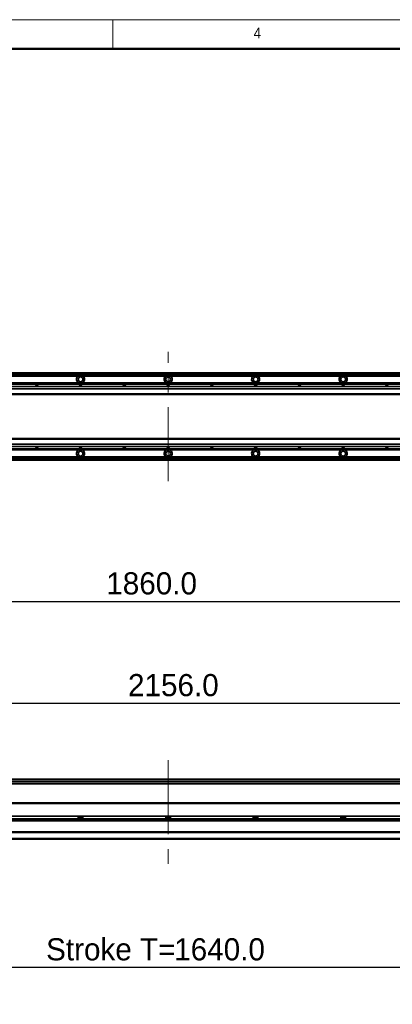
# Model space of a CAD drawing. Header units: millimetres. Extents: x 40 to 3320, y 40 to 2336.
# Tile 6 of 10: x 1153 to 1663, y 984 to 2336. Entities that reach past the tile are written whole.
import ezdxf

# ---------------------------------------------------------------- set-up
doc = ezdxf.new("R2010")
doc.units = ezdxf.units.MM
doc.header["$LTSCALE"] = 8
doc.linetypes.add('CENTERX2', pattern=[20.32, 12.7, -2.54, 2.54, -2.54])
doc.layers.add('黑色实线', color=7, linetype='Continuous')
doc.styles.add('SLDTEXTSTYLE1', font='Gothic.ttf', dxfattribs={"width": 0.913})
doc.styles.add('SLDTEXTSTYLE8', font='txt')
doc.dimstyles.new('SLDDIMSTYLE6', dxfattribs={"dimtxt": 30.4, "dimasz": 16, "dimexe": 0, "dimexo": 0.0625, "dimgap": 7.6, "dimtad": 2, "dimdec": 1, "dimrnd": 1e-09, "dimzin": 4, "dimdsep": 46, "dimtxsty": 'SLDTEXTSTYLE8', "dimsah": 1, "dimcen": 0.09, "dimadec": 0, "dimazin": 1, "dimtfac": 1, "dimtdec": 1, "dimtofl": 0, "dimtmove": 0, "dimatfit": 3, "dimfxl": 0, "dimfrac": 2, "dimtolj": 1, "dimtzin": 12, "dimarcsym": 0})

# ---------------------------------------------------------------- blocks, each defined once
blk = doc.blocks.new('_D_19')
at = {"layer": '黑色实线'}
for p, q in [((425.9, 1675.4), (425.9, 1529.5)), ((2285.9, 1643), (2285.9, 1529.5)), ((425.9, 1537.5), (2285.9, 1537.5))]:
    blk.add_line(p, q, dxfattribs=at)
for points in [[(425.9, 1537.5), (441.9, 1535.1), (441.9, 1539.9)], [(2285.9, 1537.5), (2269.9, 1539.9), (2269.9, 1535.1)]]:
    blk.add_solid(points, dxfattribs=at)
at = {"layer": '黑色实线', "insert": (1271.2, 1577.4), "char_height": 30.4, "attachment_point": 1, "style": 'SLDTEXTSTYLE8'}
blk.add_mtext('1860.0', dxfattribs=at)
blk = doc.blocks.new('_D_21')
at = {"layer": '黑色实线'}
for p, q in [((277.9, 1278.7), (277.9, 1405.8)), ((2433.9, 1278.7), (2433.9, 1405.8)), ((277.9, 1397.8), (2433.9, 1397.8))]:
    blk.add_line(p, q, dxfattribs=at)
for points in [[(277.9, 1397.8), (293.9, 1395.4), (293.9, 1400.2)], [(2433.9, 1397.8), (2417.9, 1400.2), (2417.9, 1395.4)]]:
    blk.add_solid(points, dxfattribs=at)
at = {"layer": '黑色实线', "insert": (1301, 1437.7), "char_height": 30.4, "attachment_point": 1, "style": 'SLDTEXTSTYLE8'}
blk.add_mtext('2156.0', dxfattribs=at)
blk = doc.blocks.new('_D_24')
at = {"layer": '黑色实线'}
for p, q in [((519.4, 1253.9), (519.4, 1027.1)), ((2159.4, 1250.4), (2159.4, 1027.1)), ((519.4, 1035.1), (2159.4, 1035.1))]:
    blk.add_line(p, q, dxfattribs=at)
for points in [[(519.4, 1035.1), (535.4, 1032.7), (535.4, 1037.5)], [(2159.4, 1035.1), (2143.4, 1037.5), (2143.4, 1032.7)]]:
    blk.add_solid(points, dxfattribs=at)
at = {"layer": '黑色实线', "char_height": 30.4, "attachment_point": 1, "style": 'SLDTEXTSTYLE8'}
for s, insert in [('Stroke T=', (1188.7, 1075)), ('1640.0', (1364.3, 1075))]:
    blk.add_mtext(s, dxfattribs=dict(at, insert=insert))

msp = doc.modelspace()

# ---------------------------------------------------------------- linework, layer by layer
at = {"color": 7, "linetype": 'Continuous', "lineweight": 18}
for p, q in [((3320, 2336), (40, 2336)), ((1280, 2296), (1280, 2336)), ((80, 2296), (3280, 2296))]:
    msp.add_line(p, q, dxfattribs=at)
at = {"color": 7, "linetype": 'Continuous', "lineweight": 50}
msp.add_line((3280, 2296), (80, 2296), dxfattribs=at)
at = {"color": 7, "linetype": 'Continuous', "lineweight": 35}
for p, q in [((2217.93, 1851.27), (493.93, 1851.27)), ((493.93, 1851.07), (2217.93, 1851.07)), ((493.93, 1850.87), (2217.93, 1850.87)), ((2217.93, 1850.77), (493.93, 1850.77)), ((2217.93, 1848.77), (493.93, 1848.77)), ((1232.76, 1846.77), (1119.1, 1846.77)), ((1352.76, 1846.77), (1239.1, 1846.77)), ((1472.76, 1846.77), (1359.1, 1846.77)), ((1592.76, 1846.77), (1479.1, 1846.77)), ((1712.76, 1846.77), (1599.1, 1846.77)), ((2401.43, 1832.27), (310.43, 1832.27)), ((2401.43, 1829.27), (310.43, 1829.27)), ((520.93, 1837.27), (2190.93, 1837.27)), ((520.93, 1836.97), (2190.93, 1836.97)), ((520.93, 1836.07), (2190.93, 1836.07)), ((520.93, 1835.78), (2190.93, 1835.78)), ((2401.43, 1822.27), (310.43, 1822.27)), ((310.43, 1821.27), (2401.43, 1821.27)), ((2401.43, 1761.27), (310.43, 1761.27)), ((2401.43, 1760.27), (310.43, 1760.27)), ((2401.43, 1753.27), (310.43, 1753.27)), ((2401.43, 1750.27), (310.43, 1750.27)), ((520.93, 1746.76), (2190.93, 1746.76)), ((520.93, 1746.47), (2190.93, 1746.47)), ((520.93, 1745.57), (2190.93, 1745.57)), ((520.93, 1745.28), (2190.93, 1745.28)), ((2187.43, 1733.78), (526.43, 1733.78)), ((2187.43, 1731.27), (526.43, 1731.27)), ((1232.76, 1735.78), (1119.1, 1735.78)), ((1352.76, 1735.78), (1239.1, 1735.78)), ((1472.76, 1735.78), (1359.1, 1735.78)), ((1592.76, 1735.78), (1479.1, 1735.78)), ((1712.76, 1735.78), (1599.1, 1735.78)), ((2401.43, 1293.43), (310.43, 1293.43)), ((2187.43, 1286.93), (526.43, 1286.93)), ((2159.43, 1261.02), (435.93, 1261.02)), ((510.43, 1261.08), (2159.43, 1261.08)), ((2246.68, 1236.02), (465.17, 1236.02)), ((2245.93, 1242.47), (465.93, 1242.47)), ((2245.93, 1239.07), (465.93, 1239.07)), ((1232.76, 1242.47), (1232.76, 1239.07)), ((1239.1, 1241.08), (1232.76, 1241.08)), ((1239.1, 1239.07), (1239.1, 1242.47)), ((1352.76, 1242.47), (1352.76, 1239.07)), ((1359.1, 1241.08), (1352.76, 1241.08)), ((1359.1, 1239.07), (1359.1, 1242.47)), ((1472.76, 1242.47), (1472.76, 1239.07)), ((1479.1, 1241.08), (1472.76, 1241.08)), ((1479.1, 1239.07), (1479.1, 1242.47)), ((1592.76, 1242.47), (1592.76, 1239.07)), ((1599.1, 1241.08), (1592.76, 1241.08)), ((1599.1, 1239.07), (1599.1, 1242.47)), ((2421.93, 1221.02), (289.93, 1221.02)), ((2421.93, 1220.02), (289.93, 1220.02)), ((2421.93, 1212.08), (289.93, 1212.08)), ((2421.93, 1211.08), (289.93, 1211.08))]:
    msp.add_line(p, q, dxfattribs=at)
at = {"color": 8, "linetype": 'Continuous', "lineweight": 35}
for p, q in [((2217.93, 1850.27), (493.93, 1850.27)), ((2187.43, 1732.27), (526.43, 1732.27)), ((2190.93, 1290.43), (520.93, 1290.43)), ((2190.93, 1289.93), (520.93, 1289.93)), ((2159.99, 1260.02), (435.93, 1260.02)), ((2245.93, 1237.02), (465.93, 1237.02))]:
    msp.add_line(p, q, dxfattribs=at)
at = {"color": 7, "linetype": 'Continuous', "lineweight": 35}
for centre in [(1235.93, 1842.27), (1355.93, 1842.27), (1475.93, 1842.27), (1595.93, 1842.27), (1235.93, 1740.27), (1355.93, 1740.27), (1475.93, 1740.27), (1595.93, 1740.27)]:
    msp.add_circle(centre, 3.3, dxfattribs=at)
for centre, radius, start, end in [((1235.93, 1842.27), 5.5, 125.18979, 245.50882), ((1235.93, 1842.27), 5.5, 294.49118, 54.81021), ((1355.93, 1842.27), 5.5, 125.18979, 245.50882), ((1355.93, 1842.27), 5.5, 294.49118, 54.81021), ((1475.93, 1842.27), 5.5, 125.18979, 245.50882), ((1475.93, 1842.27), 5.5, 294.49118, 54.81021), ((1595.93, 1842.27), 5.5, 125.18979, 245.50882), ((1595.93, 1842.27), 5.5, 294.49118, 54.81021), ((1175.93, 1829.77), 3.75, 41.91572, 138.08428), ((1235.93, 1829.77), 3.75, 41.91572, 138.08428), ((1295.93, 1829.77), 3.75, 41.91572, 138.08428), ((1355.93, 1829.77), 3.75, 41.91572, 138.08428), ((1415.93, 1829.77), 3.75, 41.91572, 138.08428), ((1475.93, 1829.77), 3.75, 41.91572, 138.08428), ((1535.93, 1829.77), 3.75, 41.91572, 138.08428), ((1595.93, 1829.77), 3.75, 41.91572, 138.08428), ((1655.93, 1829.77), 3.75, 41.91572, 138.08428), ((1175.93, 1752.78), 3.75, 221.91572, 318.08428), ((1235.93, 1740.27), 5.5, 114.49118, 234.81021), ((1235.93, 1752.78), 3.75, 221.91572, 318.08428), ((1235.93, 1740.27), 5.5, 305.18979, 65.50882), ((1295.93, 1752.78), 3.75, 221.91572, 318.08428), ((1355.93, 1740.27), 5.5, 114.49118, 234.81021), ((1355.93, 1752.78), 3.75, 221.91572, 318.08428), ((1355.93, 1740.27), 5.5, 305.18979, 65.50882), ((1415.93, 1752.78), 3.75, 221.91572, 318.08428), ((1475.93, 1740.27), 5.5, 114.49118, 234.81021), ((1475.93, 1752.78), 3.75, 221.91572, 318.08428), ((1475.93, 1740.27), 5.5, 305.18979, 65.50882), ((1535.93, 1752.78), 3.75, 221.91572, 318.08428), ((1595.93, 1740.27), 5.5, 114.49118, 234.81021), ((1595.93, 1752.78), 3.75, 221.91572, 318.08428), ((1595.93, 1740.27), 5.5, 305.18979, 65.50882), ((1655.93, 1752.78), 3.75, 221.91572, 318.08428)]:
    msp.add_arc(centre, radius, start, end, dxfattribs=at)
for points, knots in [([(1239.1, 1846.77), (1238.64, 1847.03), (1237.69, 1847.59), (1236, 1847.85), (1234.26, 1847.63), (1233.26, 1847.05), (1232.76, 1846.77)], [0, 0, 0, 0, 0.2356941, 0.4864813, 0.7448509, 1, 1, 1, 1]), ([(1359.1, 1846.77), (1358.64, 1847.03), (1357.69, 1847.59), (1356, 1847.85), (1354.26, 1847.63), (1353.26, 1847.05), (1352.76, 1846.77)], [0, 0, 0, 0, 0.2356821, 0.4864732, 0.7448469, 1, 1, 1, 1]), ([(1479.1, 1846.77), (1478.64, 1847.03), (1477.69, 1847.59), (1476, 1847.85), (1474.26, 1847.63), (1473.26, 1847.05), (1472.76, 1846.77)], [0, 0, 0, 0, 0.2356821, 0.4864732, 0.7448469, 1, 1, 1, 1]), ([(1599.1, 1846.77), (1598.64, 1847.03), (1597.69, 1847.59), (1596, 1847.85), (1594.26, 1847.63), (1593.26, 1847.05), (1592.76, 1846.77)], [0, 0, 0, 0, 0.2356821, 0.4864732, 0.7448469, 1, 1, 1, 1]), ([(1232.76, 1735.78), (1233.22, 1735.51), (1234.16, 1734.95), (1235.85, 1734.69), (1237.59, 1734.91), (1238.6, 1735.49), (1239.1, 1735.78)], [0, 0, 0, 0, 0.2356941, 0.4864639, 0.7448509, 1, 1, 1, 1]), ([(1352.76, 1735.78), (1353.22, 1735.51), (1354.16, 1734.95), (1355.85, 1734.69), (1357.59, 1734.91), (1358.6, 1735.49), (1359.1, 1735.78)], [0, 0, 0, 0, 0.2356821, 0.4864732, 0.7448469, 1, 1, 1, 1]), ([(1472.76, 1735.78), (1473.22, 1735.51), (1474.16, 1734.95), (1475.85, 1734.69), (1477.59, 1734.91), (1478.6, 1735.49), (1479.1, 1735.78)], [0, 0, 0, 0, 0.2356821, 0.4864732, 0.7448469, 1, 1, 1, 1]), ([(1592.76, 1735.78), (1593.22, 1735.51), (1594.16, 1734.95), (1595.85, 1734.69), (1597.59, 1734.91), (1598.6, 1735.49), (1599.1, 1735.78)], [0, 0, 0, 0, 0.2356821, 0.4864732, 0.7448469, 1, 1, 1, 1])]:
    msp.add_open_spline(points, degree=3, knots=knots, dxfattribs=at)
at = {"layer": '黑色实线', "linetype": 'CENTERX2', "lineweight": 18}
for p, q in [((1355.93, 1702.47), (1355.93, 1880.07)), ((1355.93, 1319.38), (1355.93, 1161.08))]:
    msp.add_line(p, q, dxfattribs=at)

# ---------------------------------------------------------------- texts
at = {"color": 7, "linetype": 'Continuous', "lineweight": 0, "insert": (1473.33, 2325.17), "char_height": 14.82, "attachment_point": 1, "style": 'SLDTEXTSTYLE1'}
msp.add_mtext('4', dxfattribs=at)

# ---------------------------------------------------------------- dimensions: what is measured, and where the dimension line sits
at = {"layer": '黑色实线'}
for base, p1, p2, picture, middle in [((2285.93, 1537.47), (425.93, 1685.53), (2285.93, 1653.16), '_D_19', (1330.66, 1537.47)), ((2433.93, 1397.82), (277.93, 1268.58), (2433.93, 1268.58), '_D_21', (1360.45, 1397.82))]:
    dim = msp.add_linear_dim(base=base, p1=p1, p2=p2, dimstyle='SLDDIMSTYLE6', dxfattribs=at)
    dim.commit()
    dim.dimension.update_dxf_attribs({"geometry": picture, "text_midpoint": middle, "dimtype": 160})
dim = msp.add_linear_dim(base=(2159.43, 1035.08), p1=(519.43, 1264.08), p2=(2159.43, 1260.58), text='Stroke T=<>', dimstyle='SLDDIMSTYLE6', dxfattribs=at)
dim.commit()
dim.dimension.update_dxf_attribs({"geometry": '_D_24', "text_midpoint": (1335.92, 1035.08), "dimtype": 160})

doc.saveas('drawing.dxf')
